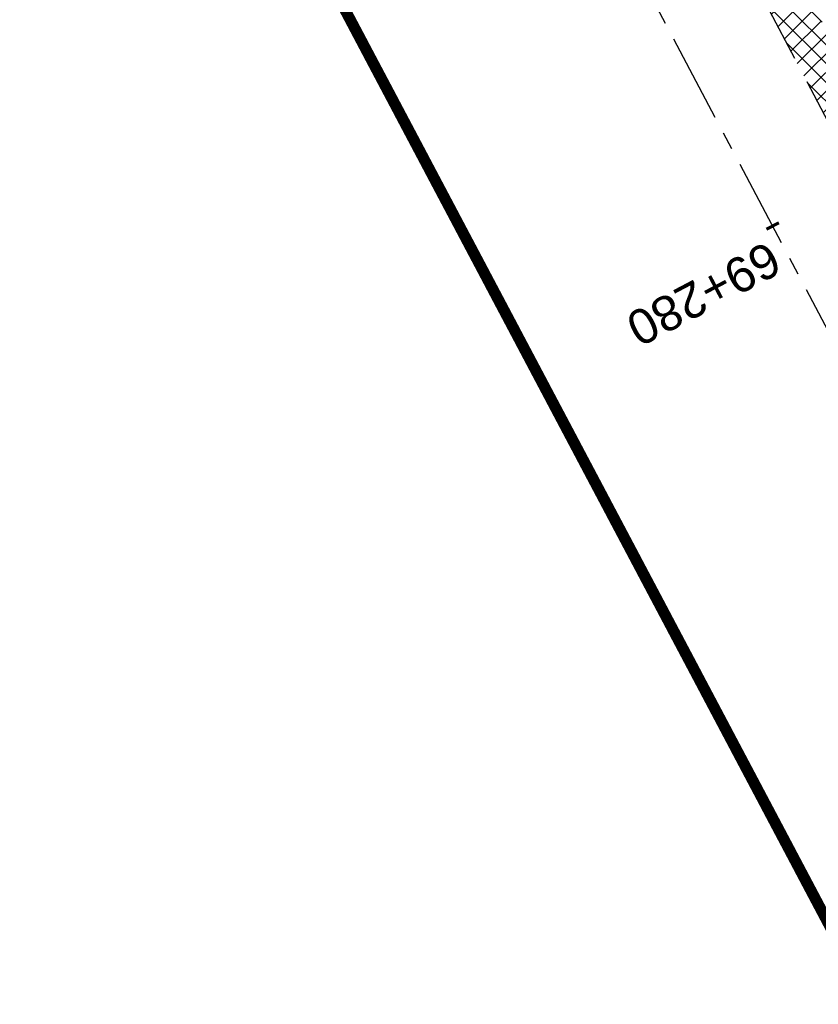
# Model space of a CAD drawing. Header units: metres. Extents: x 7529682 to 7533711, y 5721195 to 5727842.
# Tile 46 of 232: x 7530985 to 7531014, y 5725293 to 5725329. Entities that reach past the tile are written whole.
import ezdxf

# ---------------------------------------------------------------- set-up
doc = ezdxf.new("R2010")
doc.units = ezdxf.units.M
for name, pattern in [('817-dzialki-09-05-04$0$HIDDEN', [0.375, 0.25, -0.125]), ('ACAD_ISO05W100', [33, 24, -3, 0, -3, 0, -3]), ('CENTER', [50.800000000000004, 31.75, -6.35, 6.35, -6.35]), ('HIDDEN', [9.524999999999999, 6.35, -3.175])]:
    doc.linetypes.add(name, pattern=pattern)
doc.layers.add('C-DROGI-SYTUACJA-ETYKIETY', color=7, linetype='Continuous')
doc.layers.add('D-hatch-pobocza', color=131, linetype='Continuous')
doc.layers.add('D-hatch-ciag-pieszo-rowerowy', color=7, linetype='Continuous', lineweight=13, true_color=0xff9f80)
doc.layers.add('D-LR-etap-III', color=7, linetype='817-dzialki-09-05-04$0$HIDDEN', lineweight=50, true_color=0x00008f)
for name, color, linetype, lineweight in [('D-krawędzie', 3, 'Continuous', 30), ('D-oś', 10, 'CENTER', 30), ('D-pas-drogowy', 7, 'ACAD_ISO05W100', 50)]:
    doc.layers.add(name, color=color, linetype=linetype, lineweight=lineweight)
doc.styles.get("Standard").update_dxf_attribs({"font": 'arial.ttf'})
pattern_1 = [(45, (0, 0), (-0.3367596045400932, 0.3367596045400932), []), (135, (0, 0), (-0.3367596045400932, -0.3367596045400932), [])]

# ---------------------------------------------------------------- blocks, each defined once
blk = doc.blocks.new('AeccTickLine')
at = {"color": 0, "linetype": 'ByBlock', "lineweight": -2}
blk.add_line((0, 1), (-3.673819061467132e-16, -1), dxfattribs=at)

msp = doc.modelspace()

# ---------------------------------------------------------------- hatches: boundary and pattern name
at = {"layer": 'D-hatch-ciag-pieszo-rowerowy'}
h = msp.add_hatch(dxfattribs=at)
h.set_pattern_fill('ANSI37', color=256, scale=0.15, style=0)
h.set_pattern_definition(pattern_1)
h.paths.add_polyline_path([(7531004.677325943, 5725360.68387123), (7531003.472406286, 5725360.288630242), (7531020.529814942, 5725328.004235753, 0.004066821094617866), (7531022.844591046, 5725323.708047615), (7531032.807949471, 5725305.571049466, -0.004228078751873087), (7531035.213067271, 5725301.103738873), (7531043.691046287, 5725285.0324603), (7531044.821508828, 5725285.568551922), (7531036.313724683, 5725301.696330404, 0.004228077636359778), (7531033.908607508, 5725306.163639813), (7531023.945058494, 5725324.300984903, -0.004066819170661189), (7531021.630283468, 5725328.597170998)])
h.paths.add_polyline_path([(7531003.472406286, 5725360.288630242), (7531002.267486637, 5725359.893389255), (7531019.429347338, 5725327.41129882, 0.004066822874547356), (7531021.74412444, 5725323.115108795), (7531031.707290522, 5725304.978460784, -0.00422807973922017), (7531034.112408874, 5725300.511149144), (7531042.560583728, 5725284.49636867), (7531043.691046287, 5725285.0324603), (7531035.213067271, 5725301.103738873, 0.004228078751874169), (7531032.807949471, 5725305.571049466), (7531022.844591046, 5725323.708047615, -0.004066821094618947), (7531020.529814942, 5725328.004235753)])
at = {"layer": 'D-hatch-pobocza'}
h = msp.add_hatch(dxfattribs=at)
h.set_pattern_fill('ANSI37', color=256, scale=0.15, style=0)
h.set_pattern_definition(pattern_1)
h.paths.add_polyline_path([(7531057.009999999, 5725246.72), (7531044.19, 5725271.11), (7531030.969999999, 5725296.42), (7531019.37, 5725318.31), (7531007.54, 5725340.71), (7530994.469999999, 5725365.47), (7530982.58, 5725387.65), (7530971.809999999, 5725408.22), (7530959.96, 5725430.76), (7530944.54, 5725460.14), (7530935.92, 5725477.07), (7530923.099999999, 5725500.31), (7530908, 5725529.49), (7530889.658288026, 5725563.375066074), (7530889.585888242, 5725561.256865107), (7530918.171722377, 5725507.178125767), (7530950.162943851, 5725446.305402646), (7530993.419108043, 5725364.264712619), (7531022.766433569, 5725308.719304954), (7531053.80955549, 5725249.872416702), (7531081.165622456, 5725197.874670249), (7531103.902359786, 5725154.540603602), (7531128.123220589, 5725108.448161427), (7531149.321390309, 5725068.209396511), (7531151.44, 5725067.36), (7531152.004139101, 5725067.286014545), (7531141.2, 5725086.69), (7531129.87, 5725108.78), (7531118.46, 5725130.11), (7531107.389999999, 5725151.39), (7531095.36, 5725174.01), (7531083.61, 5725196.49), (7531071.559999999, 5725218.8)])

# ---------------------------------------------------------------- linework, layer by layer
at = {"layer": 'D-krawędzie', "linetype": 'HIDDEN', "ltscale": 0.3, "flags": 128}
msp.add_lwpolyline([(7530572.009999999, 5726166.06), (7530620.380949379, 5726072.761487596), (7530641.555222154, 5726032.007915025), (7530660.960861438, 5725995.070069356), (7530689.128213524, 5725941.540167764), (7530707.335918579, 5725907.031820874), (7530725.255781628, 5725873.092686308), (7530743.969545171, 5725837.653904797), (7530770.526708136, 5725787.119408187), (7530787.864146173, 5725754.266918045), (7530809.897571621, 5725712.541613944), (7530824.739035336, 5725684.389287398), (7530840.856259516, 5725653.693092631), (7530860.675070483, 5725616.154465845), (7530865.283000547, 5725607.394015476), (7530878.050274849, 5725583.079962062), (7530918.171722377, 5725507.178125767), (7530950.162943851, 5725446.305402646), (7530993.419108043, 5725364.264712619), (7531022.766433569, 5725308.719304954), (7531053.80955549, 5725249.872416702), (7531081.165622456, 5725197.874670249), (7531103.902359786, 5725154.540603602), (7531128.123220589, 5725108.448161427), (7531149.3, 5725068.249999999), (7531167.380094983, 5725033.766927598), (7531197.164745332, 5724976.987689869), (7531228.151004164, 5724918.034426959), (7531253.152837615, 5724870.491119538), (7531286.7961686, 5724806.653565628), (7531306.739858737, 5724768.664832), (7531335.094443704, 5724714.652299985), (7531357.3191504, 5724672.438740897), (7531373.644908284, 5724641.454376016), (7531392.161870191, 5724605.998675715), (7531418.480331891, 5724555.852756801), (7531439.726902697, 5724515.582472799), (7531468.399107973, 5724461.077223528), (7531491.782023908, 5724416.527754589), (7531531.990296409, 5724339.832565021), (7531557.226635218, 5724291.658956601), (7531569.851546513, 5724267.577443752), (7531591.375556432, 5724226.547822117), (7531610.003879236, 5724191.103071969), (7531616.882991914, 5724177.998849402), (7531629.984986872, 5724153.025496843), (7531641.006768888, 5724132.021778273), (7531664.906257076, 5724087.616922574), (7531677.64401952, 5724064.785715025), (7531683.112433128, 5724054.988140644), (7531686.752875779, 5724048.180044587), (7531695.447538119, 5724031.696667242), (7531703.748818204, 5724015.917210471), (7531709.214143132, 5724005.513965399), (7531719.388607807, 5723986.14687362), (7531726.295217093, 5723973.000144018), (7531732.740794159, 5723960.735633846), (7531735.13, 5723956.19)], dxfattribs=at)
at = {"layer": 'D-LR-etap-III', "ltscale": 10, "flags": 128}
msp.add_lwpolyline([(7531750.474471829, 5723895.103125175, 0.4, 0.4, 0), (7531750.505, 5723895.13, 0.4, 0.4, 0), (7531682.71, 5724022.92, 0.4, 0.4, 0), (7531619.177023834, 5724147.203692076, 0.4, 0.4, 0), (7531592.308960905, 5724198.48863389, 0.4, 0.4, 0), (7531553.263875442, 5724272.918564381, 0.4, 0.4, 0), (7531504.019999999, 5724366.79, 0.4, 0.4, 0), (7531482.09, 5724407.62, 0.4, 0.4, 0), (7531412.350402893, 5724541.182759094, 0.4, 0.4, 0), (7531388.463669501, 5724586.929768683, 0.4, 0.4, 0), (7531345.12, 5724669.94, 0.4, 0.4, 0), (7531127.66, 5725081.67, 0.4, 0.4, 0), (7531059.253139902, 5725211.040795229, 0.4, 0.4, 0), (7531008.007244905, 5725307.953830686, 0.4, 0.4, 0), (7530964.181635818, 5725390.835555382, 0.4, 0.4, 0), (7530914.557354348, 5725484.683561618, 0.4, 0.4, 0), (7530865.243241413, 5725577.493975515, 0.4, 0.4, 0), (7530840.085257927, 5725624.058651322, 0.4, 0.4, 0), (7530802.559525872, 5725694.924584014, 0.4, 0.4, 0), (7530755.54, 5725787.51, 0.4, 0.4, 0), (7530708.717810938, 5725876.303221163, 0.4, 0.4, 0), (7530695.12, 5725902.09, 0.4, 0.4, 0), (7530642.91397006, 5726001.07839487, 0.4, 0.4, 0), (7530634.934723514, 5726016.146615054, 0.4, 0.4, 0), (7530610.820000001, 5726061.929999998, 0.4, 0.4, 0), (7530610.820000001, 5726061.929999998, 0.4, 0.4, 0), (7530607.21, 5726063.51, 0.4, 0.4, 0), (7530597.42, 5726080.68, 0.4, 0.4, 0), (7530591.16, 5726088.44, 0.4, 0.4, 0), (7530581.28, 5726107.21, 0.4, 0.4, 0), (7530571.29, 5726130.56, 0.4, 0.4, 0), (7530549.554994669, 5726171.527317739, 0.4, 0.4, 0), (7530531.014309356, 5726206.473807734, 0.4, 0.4, 0), (7530516.461208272, 5726236.016618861, 0.4, 0.4, 0), (7530500.798929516, 5726266.141265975, 0.4, 0.4, 0), (7530491.349999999, 5726283.94, 0.4, 0.4, 0), (7530482.4, 5726303.41, 0.4, 0.4, 0), (7530482.4, 5726303.41, 0.4, 0.4, 0), (7530450.41, 5726357.28, 0.4, 0.4, 0), (7530397.759396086, 5726458.499907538, 0.4, 0.4, 0), (7530334.707815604, 5726583.664702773, 0.4, 0.4, 0), (7530303.939274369, 5726645.167943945, 0.4, 0.4, 0), (7530300.509779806, 5726651.777515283, 0.4, 0.4, 0), (7530289.213532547, 5726671.966724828, 0.4, 0.4, 0), (7530281.54, 5726685.57, 0.4, 0.4, 0), (7530261.37085633, 5726724.163374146, 0.4, 0.4, 0), (7530254.03, 5726738.21, 0.4, 0.4, 0), (7530197.219999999, 5726845.06, 0.4, 0.4, 0), (7530194.71, 5726849.15, 0.4, 0.4, 0), (7530195.92, 5726850.75, 0.4, 0.4, 0), (7530170.546669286, 5726892.961489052, 0.4, 0.4, 0), (7530143.174718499, 5726945.065838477, 0.4, 0.4, 0), (7530105.059999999, 5727018.32, 0.4, 0.4, 0), (7530100.059999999, 5727027.16, 0.4, 0.4, 0), (7530062.318670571, 5727099.625398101, 0.4, 0.4, 0), (7530015.378537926, 5727189.420463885, 0.4, 0.4, 0), (7529983.207960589, 5727250.206596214, 0.4, 0.4, 0), (7529953.284293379, 5727306.74720398, 0.4, 0.4, 0), (7529900.67053443, 5727406.15903814, 0.4, 0.4, 0), (7529890.630239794, 5727425.131178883, 0.4, 0.4, 0), (7529875.155383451, 5727454.426350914, 0.4, 0.4, 0), (7529857.560096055, 5727487.787346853, 0.4, 0.4, 0), (7529835.194401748, 5727530.19312405, 0.4, 0.4, 0), (7529811.740544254, 5727574.662079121, 0.4, 0.4, 0), (7529792.101859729, 5727611.922638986, 0.4, 0.4, 0), (7529768.066117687, 5727657.469613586, 0.4, 0.4, 0), (7529755.210566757, 5727682.131373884, 0.4, 0.4, 0), (7529753.309999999, 5727681.13, 0.4, 0.4, 0), (7529739.21, 5727707.77, 0.4, 0.4, 0), (7529735.394745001, 5727711.251990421, 0.4, 0.4, 0), (7529725.42, 5727730.2, 0.4, 0.4, 0), (7529723.55, 5727729.88, 0.4, 0.4, 0), (7529695.566668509, 5727782.932080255, 0.4, 0.4, 0), (7529717.67971874, 5727794.024357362, 0.4, 0.4, 0), (7529736.274870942, 5727758.647400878, 0.4, 0.4, 0), (7529736.274870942, 5727758.647400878, 0.4, 0.4, 0), (7529744.511003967, 5727750.406106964, 0.4, 0.4, 0), (7529744.511003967, 5727750.406106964, 0.4, 0.4, 0), (7529750.282568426, 5727738.549848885, 0.4, 0.4, 0), (7529777.108510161, 5727687.569424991, 0.4, 0.4, 0), (7529796.51537536, 5727651.329932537, 0.4, 0.4, 0), (7529814.937945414, 5727616.793170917, 0.4, 0.4, 0), (7529839.006722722, 5727572.303976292, 0.4, 0.4, 0), (7529860.617626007, 5727532.509108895, 0.4, 0.4, 0), (7529882.348967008, 5727491.504261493, 0.4, 0.4, 0), (7529904.865139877, 5727449.096370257, 0.4, 0.4, 0), (7529920.747384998, 5727418.884773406, 0.4, 0.4, 0), (7529946.676504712, 5727368.547487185, 0.4, 0.4, 0), (7529972.024701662, 5727320.573310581, 0.4, 0.4, 0), (7529987.740014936, 5727290.153392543, 0.4, 0.4, 0), (7529996.497385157, 5727273.661630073, 0.4, 0.4, 0), (7530017.541471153, 5727234.202689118, 0.4, 0.4, 0), (7530033.053657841, 5727204.864166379, 0.4, 0.4, 0), (7530051.622983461, 5727170.222745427, 0.4, 0.4, 0), (7530069.276612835, 5727137.015751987, 0.4, 0.4, 0), (7530089.385386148, 5727097.533639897, 0.4, 0.4, 0), (7530109.712512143, 5727060.746615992, 0.4, 0.4, 0), (7530136.769722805, 5727011.640131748, 0.4, 0.4, 0), (7530162.446686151, 5726962.743777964, 0.4, 0.4, 0), (7530187.674104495, 5726916.992101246, 0.4, 0.4, 0), (7530207.820739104, 5726879.335323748, 0.4, 0.4, 0), (7530230.625609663, 5726834.518686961, 0.4, 0.4, 0), (7530262.288093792, 5726776.61832811, 0.4, 0.4, 0), (7530277.509672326, 5726760.213143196, 0.4, 0.4, 0), (7530286.036865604, 5726744.106684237, 0.4, 0.4, 0), (7530288.097472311, 5726735.884066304, 0.4, 0.4, 0), (7530290.393870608, 5726725.046963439, 0.4, 0.4, 0), (7530296.17664807, 5726713.582980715, 0.4, 0.4, 0), (7530302.726195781, 5726701.18226779, 0.4, 0.4, 0), (7530325.685047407, 5726657.466383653, 0.4, 0.4, 0), (7530343.243978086, 5726623.648592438, 0.4, 0.4, 0), (7530360.229820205, 5726591.746871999, 0.4, 0.4, 0), (7530383.20855044, 5726548.059469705, 0.4, 0.4, 0), (7530406.017875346, 5726503.605514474, 0.4, 0.4, 0), (7530427.464919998, 5726462.620289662, 0.4, 0.4, 0), (7530447.9278544, 5726424.388014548, 0.4, 0.4, 0), (7530471.126878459, 5726379.920667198, 0.4, 0.4, 0), (7530490.501003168, 5726343.033350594, 0.4, 0.4, 0), (7530509.499458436, 5726306.733076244, 0.4, 0.4, 0), (7530529.890269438, 5726267.244072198, 0.4, 0.4, 0), (7530543.852446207, 5726238.990319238, 0.4, 0.4, 0), (7530554.808897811, 5726218.943990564, 0.4, 0.4, 0), (7530559.027108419, 5726212.223286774, 0.4, 0.4, 0), (7530563.060988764, 5726206.409670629, 0.4, 0.4, 0), (7530566.93354971, 5726200.463543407, 0.4, 0.4, 0), (7530569.771022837, 5726194.901501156, 0.4, 0.4, 0), (7530571.47319415, 5726191.282350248, 0.4, 0.4, 0), (7530572.839142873, 5726188.024533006, 0.4, 0.4, 0), (7530575.295071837, 5726182.034664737, 0.4, 0.4, 0), (7530579.736851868, 5726173.306070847, 0.4, 0.4, 0), (7530583.3, 5726167.41, 0.4, 0.4, 0), (7530593.4, 5726163.33, 0.4, 0.4, 0), (7530598.618375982, 5726155.264489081, 0.4, 0.4, 0), (7530608.258304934, 5726140.497132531, 0.4, 0.4, 0), (7530603.269999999, 5726136.83, 0.4, 0.4, 0), (7530606.53, 5726131.84, 0.4, 0.4, 0), (7530604.239057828, 5726124.21679044, 0.4, 0.4, 0), (7530605.847136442, 5726121.630127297, 0.4, 0.4, 0), (7530608.971611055, 5726116.164124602, 0.4, 0.4, 0), (7530618.114293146, 5726097.791111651, 0.4, 0.4, 0), (7530651.213125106, 5726034.959524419, 0.4, 0.4, 0), (7530670.243741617, 5725998.61095082, 0.4, 0.4, 0), (7530698.075474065, 5725945.952624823, 0.4, 0.4, 0), (7530716.505955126, 5725911.3051464, 0.4, 0.4, 0), (7530735.223454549, 5725875.667401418, 0.4, 0.4, 0), (7530752.504235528, 5725842.154920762, 0.4, 0.4, 0), (7530778.310652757, 5725793.501254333, 0.4, 0.4, 0), (7530797.499961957, 5725756.381811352, 0.4, 0.4, 0), (7530812.518974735, 5725728.28874362, 0.4, 0.4, 0), (7530820.039295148, 5725713.160404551, 0.4, 0.4, 0), (7530822.422446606, 5725710.193574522, 0.4, 0.4, 0), (7530833.154893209, 5725688.800634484, 0.4, 0.4, 0), (7530849.629354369, 5725656.158601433, 0.4, 0.4, 0), (7530867.98290276, 5725621.963939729, 0.4, 0.4, 0), (7530872.629809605, 5725612.88760475, 0.4, 0.4, 0), (7530880.354488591, 5725597.594500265, 0.4, 0.4, 0), (7530883.839446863, 5725593.389159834, 0.4, 0.4, 0), (7530891.782113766, 5725587.763349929, 0.4, 0.4, 0), (7530895.038670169, 5725584.280746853, 0.4, 0.4, 0), (7530897.033644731, 5725580.941110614, 0.4, 0.4, 0), (7530900.951646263, 5725579.945856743, 0.4, 0.4, 0), (7530904.80970798, 5725571.977328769, 0.4, 0.4, 0), (7530903.682362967, 5725568.566434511, 0.4, 0.4, 0), (7530908.900614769, 5725558.844845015, 0.4, 0.4, 0), (7530910.252030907, 5725545.671606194, 0.4, 0.4, 0), (7530912.872986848, 5725538.645543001, 0.4, 0.4, 0), (7530945.278171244, 5725478.464284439, 0.4, 0.4, 0), (7530959.692318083, 5725450.24628822, 0.4, 0.4, 0), (7531002.82670893, 5725368.192370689, 0.4, 0.4, 0), (7531044.703532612, 5725290.314293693, 0.4, 0.4, 0), (7531064.098839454, 5725253.212562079, 0.4, 0.4, 0), (7531083.010253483, 5725216.677517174, 0.4, 0.4, 0), (7531113.013137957, 5725158.465613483, 0.4, 0.4, 0), (7531137.364304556, 5725113.07076138, 0.4, 0.4, 0), (7531150.830830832, 5725086.711759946, 0.4, 0.4, 0), (7531159.745663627, 5725076.640848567, 0.4, 0.4, 0), (7531166.309999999, 5725074.58, 0.4, 0.4, 0), (7531172.29, 5725062.58, 0.4, 0.4, 0), (7531170.589828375, 5725055.605912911, 0.4, 0.4, 0), (7531173.732823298, 5725044.080706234, 0.4, 0.4, 0), (7531215.342008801, 5724964.859648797, 0.4, 0.4, 0), (7531238.054496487, 5724921.684649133, 0.4, 0.4, 0), (7531262.389821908, 5724875.282876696, 0.4, 0.4, 0), (7531295.587160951, 5724811.265731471, 0.4, 0.4, 0), (7531348.487908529, 5724712.362812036, 0.4, 0.4, 0), (7531363.740817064, 5724682.68394264, 0.4, 0.4, 0), (7531366.986905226, 5724675.865317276, 0.4, 0.4, 0), (7531382.541261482, 5724646.110625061, 0.4, 0.4, 0), (7531401.299165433, 5724610.874551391, 0.4, 0.4, 0), (7531428.964837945, 5724558.862274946, 0.4, 0.4, 0), (7531449.111202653, 5724520.397801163, 0.4, 0.4, 0), (7531477.292992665, 5724465.831467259, 0.4, 0.4, 0), (7531500.996290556, 5724421.112506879, 0.4, 0.4, 0), (7531512.121834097, 5724400.549045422, 0.4, 0.4, 0), (7531513.78163794, 5724396.757451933, 0.4, 0.4, 0), (7531526.32, 5724379.39, 0.4, 0.4, 0), (7531566.783642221, 5724302.73628205, 0.4, 0.4, 0), (7531578.579156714, 5724282.774819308, 0.4, 0.4, 0), (7531584.232619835, 5724273.111246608, 0.4, 0.4, 0), (7531590.109283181, 5724263.508189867, 0.4, 0.4, 0), (7531593.027899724, 5724258.771479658, 0.4, 0.4, 0), (7531595.711841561, 5724254.226824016, 0.4, 0.4, 0), (7531601.659976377, 5724243.898197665, 0.4, 0.4, 0), (7531606.097733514, 5724235.986407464, 0.4, 0.4, 0), (7531609.382207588, 5724230.799061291, 0.4, 0.4, 0), (7531611.580260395, 5724227.671180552, 0.4, 0.4, 0), (7531612.707802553, 5724225.86410867, 0.4, 0.4, 0), (7531618.665224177, 5724214.480919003, 0.4, 0.4, 0), (7531619.885522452, 5724212.333950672, 0.4, 0.4, 0), (7531620.931818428, 5724210.787064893, 0.4, 0.4, 0), (7531623.518605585, 5724207.111542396, 0.4, 0.4, 0), (7531626.143926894, 5724203.61306897, 0.4, 0.4, 0), (7531632.022984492, 5724196.485954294, 0.4, 0.4, 0), (7531653.949089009, 5724152.617641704, 0.4, 0.4, 0), (7531656.750690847, 5724143.103797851, 0.4, 0.4, 0), (7531659.61440691, 5724133.254504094, 0.4, 0.4, 0), (7531661.627147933, 5724128.646047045, 0.4, 0.4, 0.01093811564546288), (7531674.314987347, 5724101.43546424, 0.4, 0.4, 0), (7531685.137626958, 5724081.408252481, 0.4, 0.4, 0), (7531692.159945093, 5724066.277333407, 0.4, 0.4, 0), (7531699.662164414, 5724051.388120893, 0.4, 0.4, 0), (7531704.480624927, 5724040.808561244, 0.4, 0.4, 0), (7531704.480624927, 5724040.808561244, 0.4, 0.4, 0), (7531704.401251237, 5724037.368913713, 0.4, 0.4, 0), (7531720.383609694, 5724003.441317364, 0.4, 0.4, 0), (7531728.79890528, 5723986.206298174, 0.4, 0.4, 0), (7531733.237926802, 5723977.192631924, 0.4, 0.4, 0), (7531736.750027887, 5723969.505210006, 0.4, 0.4, 0), (7531737.336143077, 5723968.518916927, 0.4, 0.4, 0), (7531738.285051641, 5723967.699360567, 0.4, 0.4, 0), (7531742.180915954, 5723962.346428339, 0.4, 0.4, 0), (7531744.286141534, 5723958.615526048, 0.4, 0.4, 0), (7531755.393260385, 5723944.192617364, 0.4, 0.4, 0), (7531758.69, 5723936.76, 0.4, 0.4, 0), (7531780.08, 5723929.25, 0.4, 0.4, 0), (7531792.611989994, 5723906.337708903, 0.4, 0.4, 0), (7531792.611989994, 5723906.337708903, 0.4, 0.4, 0), (7531756.962094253, 5723883.055323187, 0.4, 0.4, 0), (7531750.46, 5723895.130000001, 0.4, 0.4, 0), (7531750.46, 5723895.130000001, 0, 0, 0)], format="xyseb", dxfattribs=at)
at = {"layer": 'D-oś', "ltscale": 0.1}
msp.add_lwpolyline([(7531488.682972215, 5724414.901138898), (7531465.30154836, 5724459.447768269), (7531436.630334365, 5724513.951133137), (7531415.382990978, 5724554.222881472), (7531389.061122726, 5724604.375291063), (7531370.54547166, 5724639.828481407), (7531354.22214964, 5724670.808223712), (7531331.99647235, 5724713.023626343), (7531303.640952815, 5724767.037938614), (7531283.698553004, 5724805.024214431), (7531250.055061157, 5724868.862076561), (7531225.052886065, 5724916.406033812), (7531194.065303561, 5724975.361817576), (7531164.280332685, 5725032.141666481), (7531146.201824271, 5725066.621712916), (7531125.025790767, 5725106.818458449), (7531100.803065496, 5725152.914450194), (7531078.067230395, 5725196.24679728), (7531050.712974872, 5725248.241100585), (7531019.671816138, 5725307.084268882), (7530990.323090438, 5725362.632329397), (7530947.065833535, 5725444.675091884), (7530915.075467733, 5725505.546186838), (7530874.953735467, 5725581.448561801)], dxfattribs=at)
at = {"layer": 'D-pas-drogowy', "ltscale": 0.2, "flags": 128}
msp.add_lwpolyline([(7531633.018560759, 5724182.834272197, 0.4, 0.4, 0), (7531617.558899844, 5724211.608162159, 0.4, 0.4, 0), (7531566.783642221, 5724302.73628205, 0.4, 0.4, 0), (7531538.419082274, 5724356.469679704, 0.4, 0.4, 0), (7531526.32, 5724379.39, 0.4, 0.4, 0), (7531516.102085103, 5724393.607319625, 0.4, 0.4, 0.001485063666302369), (7531513.78037409, 5724396.837773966, 0.4, 0.4, 0), (7531501.87, 5724413.41, 0.4, 0.4, 0), (7531474.926107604, 5724464.507896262, 0.4, 0.4, 0), (7531446.200436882, 5724518.992313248, 0.4, 0.4, 0), (7531424.962185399, 5724559.262257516, 0.4, 0.4, 0), (7531398.444460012, 5724609.565801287, 0.4, 0.4, 0), (7531379.647455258, 5724645.216004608, 0.4, 0.4, 0), (7531365.23, 5724672.56, 0.4, 0.4, 0), (7531341.305752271, 5724717.915356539, 0.4, 0.4, 0), (7531312.899996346, 5724771.788898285, 0.4, 0.4, 0), (7531292.590923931, 5724810.306502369, 0.4, 0.4, 0), (7531259.391619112, 5724873.271351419, 0.4, 0.4, 0), (7531233.740401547, 5724921.922582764, 0.4, 0.4, 0), (7531203.072738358, 5724980.092044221, 0.4, 0.4, 0), (7531173.471398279, 5725036.225177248, 0.4, 0.4, 0), (7531168.269999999, 5725046.09, 0.4, 0.4, 0), (7531172.29, 5725062.58, 0.4, 0.4, 0), (7531166.309999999, 5725074.58, 0.4, 0.4, 0), (7531150.32, 5725079.6, 0.4, 0.4, 0), (7531141.5, 5725096.43, 0.4, 0.4, 0), (7531109.311735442, 5725157.814415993, 0.4, 0.4, 0), (7531086.641300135, 5725201.047918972, 0.4, 0.4, 0), (7531059.198258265, 5725253.383662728, 0.4, 0.4, 0), (7531028.206828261, 5725312.48946212, 0.4, 0.4, 0), (7530999.104694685, 5725367.990143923, 0.4, 0.4, 0), (7530956.247527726, 5725449.724815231, 0.4, 0.4, 0), (7530924.397774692, 5725510.463768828, 0.4, 0.4, 0), (7530897.509999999, 5725561.74, 0.4, 0.4, 0), (7530894.46, 5725566.14, 0.4, 0.4, 0), (7530892.16, 5725570.49, 0.4, 0.4, 0), (7530869.362688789, 5725613.307018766, 0.4, 0.4, 0), (7530861.693971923, 5725627.704613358, 0.4, 0.4, 0), (7530852.74, 5725644.52, 0.4, 0.4, 0), (7530831.509999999, 5725684.2, 0.4, 0.4, 0), (7530811.13, 5725722.52, 0.4, 0.4, 0), (7530792.3476413, 5725757.940652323, 0.4, 0.4, 0), (7530768.03, 5725803.8, 0.4, 0.4, 0), (7530748.768542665, 5725840.178507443, 0.4, 0.4, 0), (7530727.7, 5725879.97, 0.4, 0.4, 0), (7530712.0981582, 5725909.54523909, 0.4, 0.4, 0), (7530693.644105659, 5725944.645156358, 0.4, 0.4, 0), (7530665.702224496, 5725997.538976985, 0.4, 0.4, 0), (7530641.759999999, 5726042.88, 0.4, 0.4, 0), (7530616.5, 5726091.48, 0.4, 0.4, 0), (7530604.628439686, 5726114.319880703, 0.4, 0.4, -0.007762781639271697), (7530602.5, 5726118.43, 0.4, 0.4, 0), (7530603.992037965, 5726123.394821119, 0.4, 0.4, 0), (7530606.53, 5726131.84, 0.4, 0.4, 0), (7530603.269999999, 5726136.83, 0.4, 0.4, 0), (7530593.775620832, 5726151.368713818, 0.4, 0.4, 0), (7530590.202637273, 5726156.84001263, 0.4, 0.4, 0), (7530583.3, 5726167.41, 0.4, 0.4, 0), (7530580.578343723, 5726170.427567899, 0.4, 0.4, 0), (7530575.849999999, 5726175.67, 0.4, 0.4, 0), (7530569.009999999, 5726186.66, 0.4, 0.4, 0), (7530562.555322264, 5726199.189409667, 0.4, 0.4, 0), (7530555.67, 5726211.39, 0.4, 0.4, 0), (7530548.29, 5726224.23, 0.4, 0.4, 0), (7530540.58, 5726237.71, 0.4, 0.4, 0), (7530532.679999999, 5726252.65, 0.4, 0.4, 0), (7530524.059999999, 5726269.35, 0.4, 0.4, 0), (7530502.82, 5726309.91, 0.4, 0.4, 0), (7530488.83, 5726336.63, 0.4, 0.4, 0), (7530466.03, 5726380.16, 0.4, 0.4, 0), (7530438.469999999, 5726432.77, 0.4, 0.4, 0), (7530424.53, 5726459.09, 0.4, 0.4, 0), (7530401.63, 5726502.97, 0.4, 0.4, 0), (7530383.38, 5726538.06, 0.4, 0.4, 0), (7530353.969999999, 5726593.52, 0.4, 0.4, 0), (7530338.469999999, 5726622.74, 0.4, 0.4, 0), (7530322.009999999, 5726653.88, 0.4, 0.4, 0), (7530297.54, 5726700.33, 0.4, 0.4, 0), (7530287.38, 5726719.6, 0.4, 0.4, 0), (7530285.94993921, 5726722.315508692, 0.4, 0.4, 0), (7530280.259999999, 5726733.12, 0.4, 0.4, 0), (7530266.73, 5726758.74, 0.4, 0.4, 0), (7530260.42, 5726770.47, 0.4, 0.4, 0), (7530253.25, 5726783.82, 0.4, 0.4, 0), (7530244.95, 5726799.33, 0.4, 0.4, 0), (7530239.389999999, 5726808.49, 0.4, 0.4, 0), (7530238.29, 5726807.9, 0.4, 0.4, 0), (7530218.11, 5726850.67, 0.4, 0.4, 0), (7530175.906646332, 5726928.168028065, 0.4, 0.4, 0), (7530096.679999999, 5727076.15, 0.4, 0.4, 0), (7530094.679999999, 5727079.89, 0.4, 0.4, 0), (7530064.59693469, 5727135.522637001, 0.4, 0.4, 0), (7530046.730970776, 5727168.8921561, 0.4, 0.4, 0), (7530025.803045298, 5727208.461374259, 0.4, 0.4, 0), (7530012.846501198, 5727232.979315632, 0.4, 0.4, 0), (7529994.15, 5727268.45, 0.4, 0.4, 0), (7529981.670868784, 5727291.93018666, 0.4, 0.4, 0), (7529949.889999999, 5727351.73, 0.4, 0.4, 0), (7529924.75, 5727399.03, 0.4, 0.4, 0), (7529915.515824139, 5727417.099754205, 0.4, 0.4, 0), (7529885.83, 5727475.19, 0.4, 0.4, 0), (7529862.559999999, 5727519.97, 0.4, 0.4, 0), (7529852.984923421, 5727538.191086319, 0.4, 0.4, 0), (7529836.513084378, 5727569.51130111, 0.4, 0.4, 0), (7529815.36890814, 5727609.140983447, 0.4, 0.4, 0), (7529792.795203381, 5727651.247499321, 0.4, 0.4, 0), (7529774.199114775, 5727685.858348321, 0.4, 0.4, 0), (7529746.966026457, 5727736.059440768, 0.4, 0.4, 0), (7529733.92, 5727757.62, 0.4, 0.4, 0), (7529708.607472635, 5727806.388536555, 0.4, 0.4, 0), (7529688.491967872, 5727796.344621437, 0.4, 0.4, 0), (7529723.55, 5727729.88, 0.4, 0.4, 0), (7529725.42, 5727730.2, 0.4, 0.4, 0), (7529735.38, 5727711.28, 0.4, 0.4, 0), (7529739.21, 5727707.77, 0.4, 0.4, 0), (7529753.309999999, 5727681.13, 0.4, 0.4, 0), (7529755.178396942, 5727682.114424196, 0.4, 0.4, 0), (7529792.101859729, 5727611.922638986, 0.4, 0.4, 0), (7529811.740544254, 5727574.662079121, 0.4, 0.4, 0), (7529835.194401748, 5727530.19312405, 0.4, 0.4, 0), (7529857.560096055, 5727487.787346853, 0.4, 0.4, 0), (7529875.155383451, 5727454.426350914, 0.4, 0.4, 0), (7529890.630239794, 5727425.131178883, 0.4, 0.4, 0), (7529900.67053443, 5727406.15903814, 0.4, 0.4, 0), (7529953.284293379, 5727306.74720398, 0.4, 0.4, 0), (7529983.207960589, 5727250.206596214, 0.4, 0.4, 0), (7530015.378537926, 5727189.420463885, 0.4, 0.4, 0), (7530062.318670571, 5727099.625398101, 0.4, 0.4, 0), (7530100.059999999, 5727027.16, 0.4, 0.4, 0), (7530105.059999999, 5727018.32, 0.4, 0.4, 0), (7530143.174718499, 5726945.065838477, 0.4, 0.4, 0), (7530170.546669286, 5726892.961489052, 0.4, 0.4, 0), (7530195.92, 5726850.75, 0.4, 0.4, 0), (7530194.71, 5726849.15, 0.4, 0.4, 0), (7530197.219999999, 5726845.06, 0.4, 0.4, 0), (7530254.03, 5726738.21, 0.4, 0.4, 0), (7530261.37085633, 5726724.163374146, 0.4, 0.4, 0), (7530281.54, 5726685.57, 0.4, 0.4, 0), (7530289.213532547, 5726671.966724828, 0.4, 0.4, 0), (7530300.509779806, 5726651.777515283, 0.4, 0.4, 0), (7530303.939274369, 5726645.167943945, 0.4, 0.4, 0), (7530334.707815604, 5726583.664702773, 0.4, 0.4, 0), (7530397.759396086, 5726458.499907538, 0.4, 0.4, 0), (7530450.41, 5726357.28, 0.4, 0.4, 0), (7530482.4, 5726303.41, 0.4, 0.4, 0), (7530483.687990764, 5726301.003383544, 0.4, 0.4, 0), (7530491.349999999, 5726283.94, 0.4, 0.4, 0), (7530512.67, 5726243.78, 0.4, 0.4, 0), (7530529.429999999, 5726209.46, 0.4, 0.4, 0), (7530571.29, 5726130.56, 0.4, 0.4, 0), (7530581.28, 5726107.21, 0.4, 0.4, 0), (7530591.16, 5726088.44, 0.4, 0.4, 0), (7530597.42, 5726080.68, 0.4, 0.4, 0), (7530607.21, 5726063.51, 0.4, 0.4, 0), (7530610.820000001, 5726061.929999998, 0.4, 0.4, 0), (7530634.934723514, 5726016.146615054, 0.4, 0.4, 0), (7530642.91397006, 5726001.07839487, 0.4, 0.4, 0), (7530695.12, 5725902.09, 0.4, 0.4, 0), (7530708.717810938, 5725876.303221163, 0.4, 0.4, 0), (7530755.54, 5725787.51, 0.4, 0.4, 0), (7530802.559525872, 5725694.924584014, 0.4, 0.4, 0), (7530840.085257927, 5725624.058651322, 0.4, 0.4, 0), (7530865.243241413, 5725577.493975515, 0.4, 0.4, 0), (7530914.557354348, 5725484.683561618, 0.4, 0.4, 0), (7530964.181635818, 5725390.835555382, 0.4, 0.4, 0), (7531008.007244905, 5725307.953830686, 0.4, 0.4, 0), (7531059.253139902, 5725211.040795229, 0.4, 0.4, 0), (7531127.66, 5725081.67, 0.4, 0.4, 0), (7531345.12, 5724669.94, 0.4, 0.4, 0), (7531388.463669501, 5724586.929768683, 0.4, 0.4, 0), (7531412.350402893, 5724541.182759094, 0.4, 0.4, 0), (7531482.09, 5724407.62, 0.4, 0.4, 0), (7531504.019999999, 5724366.79, 0.4, 0.4, 0), (7531519.374444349, 5724337.520497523, 0.4, 0.4, 0), (7531563.748815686, 5724252.931583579, 0.4, 0.4, 0), (7531602.175111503, 5724179.681224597, 0.4, 0.4, 0), (7531619.177023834, 5724147.203692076, 0.4, 0.4, 0), (7531625.038493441, 5724135.63500206, 0.4, 0.4, 0), (7531656.796442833, 5724073.31633882, 0.4, 0.4, 0), (7531675.12, 5724037.36, 0.4, 0.4, 0), (7531682.71, 5724022.92, 0.4, 0.4, 0), (7531705.565196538, 5723979.810545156, 0.4, 0.4, 0), (7531736.605941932, 5723921.261514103, 0.4, 0.4, 0), (7531750.46, 5723895.130000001, 0.4, 0.4, 0), (7531740.769999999, 5723886.56, 0.4, 0.4, 0), (7531732.86, 5723885, 0.4, 0.4, 0), (7531722.179999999, 5723887.77, 0.4, 0.4, 0), (7531729.87, 5723862.17, 0.4, 0.4, 0), (7531742.92, 5723861.93, 0.4, 0.4, 0), (7531763.71, 5723859.52, 0.4, 0.4, 0), (7531768.42, 5723854.12, 0.4, 0.4, 0), (7531787.42, 5723817.97, 0.4, 0.4, 0), (7531795.57, 5723809.82, 0.4, 0.4, 0), (7531816.346897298, 5723819.850397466, 0.4, 0.4, 0), (7531816.346897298, 5723819.850397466, 0.4, 0.4, 0), (7531805.059999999, 5723843.23, 0.4, 0.4, 0), (7531803.61, 5723886.23, 0.4, 0.4, 0), (7531803.61, 5723886.23, 0.4, 0.4, 0), (7531780.08, 5723929.25, 0.4, 0.4, 0), (7531758.69, 5723936.76, 0.4, 0.4, 0), (7531749.3590272, 5723946.412126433, 0.4, 0.4, 0), (7531742.71, 5723953.29, 0.4, 0.4, 0), (7531735.177368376, 5723967.877529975, 0.4, 0.4, 0), (7531722.37, 5723992.68, 0.4, 0.4, 0), (7531705.041669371, 5724030.885563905, 0.4, 0.4, 0), (7531699.469999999, 5724043.17, 0.4, 0.4, 0), (7531692.69, 5724058.11, 0.4, 0.4, 0), (7531679.672010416, 5724084.016803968, 0.4, 0.4, 0), (7531674.55, 5724094.21, 0.4, 0.4, 0), (7531666.633166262, 5724114.002855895, 0.4, 0.4, 0), (7531649, 5724153.82, 0.4, 0.4, 0), (7531641.49, 5724149.34, 0.4, 0.4, 0), (7531626.04, 5724179.34, 0.4, 0.4, 0), (7531633.03, 5724182.84, 0, 0, 0)], format="xyseb", dxfattribs=at)

# ---------------------------------------------------------------- block references
at = {"layer": 'C-DROGI-SYTUACJA-ETYKIETY', "color": 2, "linetype": 'Continuous', "lineweight": 60, "xscale": 0.25, "yscale": 0.25, "zscale": 0.25, "rotation": 297.8496591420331}
msp.add_blockref('AeccTickLine', (7531012.232221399, 5725321.165120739), dxfattribs=at)

# ---------------------------------------------------------------- texts
at = {"layer": 'C-DROGI-SYTUACJA-ETYKIETY', "color": 2}
msp.add_text('69+280', height=1.25, rotation=207.8496591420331, dxfattribs=at).set_placement((7531012.075837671, 5725320.658372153))

doc.saveas('drawing.dxf')
